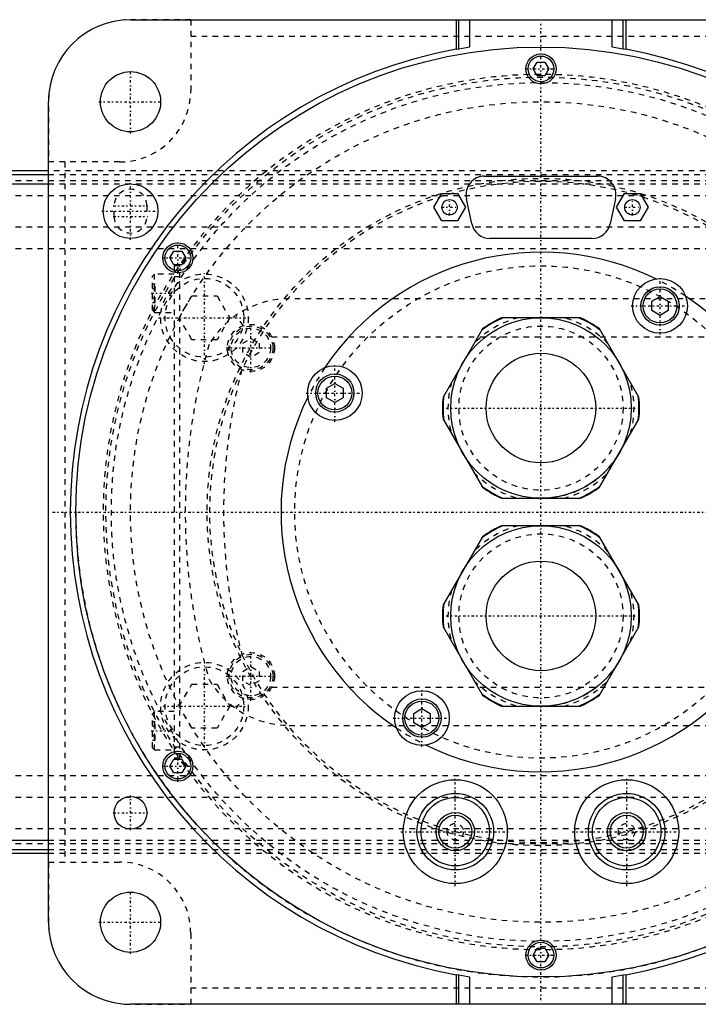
# Model space of a CAD drawing. Extents: x -502 to 139, y -105 to 105.
# Tile 11 of 13: x -95 to 29, y -90 to 90. Entities that reach past the tile are written whole.
import ezdxf

# ---------------------------------------------------------------- set-up
doc = ezdxf.new("R2010")
doc.units = 0
doc.linetypes.add('CENTER', pattern=[1.5, 0.45, -0.5, 0.05, -0.5])
doc.linetypes.add('DASHED', pattern=[2, 1, -1])
for name, color, linetype in [('AM_0', 7, 'CONTINUOUS'), ('AM_3', 7, 'DASHED'), ('AM_7', 7, 'CENTER')]:
    doc.layers.add(name, color=color, linetype=linetype)

msp = doc.modelspace()

# ---------------------------------------------------------------- linework, layer by layer
at = {"layer": 'AM_0', "color": 7, "linetype": 'CONTINUOUS'}
for p, q in [((-75, 90), (75, 90)), ((-15.5, 90), (-15.5, 84.59)), ((-15, 84.68), (-15, 90)), ((-13, 85.01), (-13, 90)), ((13, 85.01), (13, 90)), ((15, 84.68), (15, 90)), ((15.5, 90), (15.5, 84.59)), ((-15.5, 84.59), (-15, 84.68)), ((-15, 84.68), (-13, 85.01)), ((13, 85.01), (15, 84.68)), ((15, 84.68), (15.5, 84.59)), ((-1.44, 81), (-0.72, 82.25)), ((-0.72, 79.75), (-1.44, 81)), ((-0.72, 82.25), (0.72, 82.25)), ((0.72, 82.25), (1.44, 81)), ((1.44, 81), (0.72, 79.75)), ((0.72, 79.75), (-0.72, 79.75)), ((-90, -75), (-90, 75)), ((-90, 62.39), (-240, 62.39)), ((-234.3, 61.72), (-90, 61.72)), ((-10.3, 61.4), (10.3, 61.4)), ((-172.31, 60.02), (-90, 60.02)), ((-19.59, 55.7), (-18.14, 58.2)), ((-18.14, 58.2), (-15.26, 58.2)), ((-15.26, 58.2), (-13.81, 55.7)), ((13.81, 55.7), (15.26, 58.2)), ((15.26, 58.2), (18.14, 58.2)), ((18.14, 58.2), (19.59, 55.7)), ((-12.62, 52.68), (-13.62, 57.28)), ((13.62, 57.28), (12.62, 52.68)), ((-18.14, 53.2), (-19.59, 55.7)), ((-13.81, 55.7), (-15.26, 53.2)), ((15.26, 53.2), (13.81, 55.7)), ((19.59, 55.7), (18.14, 53.2)), ((-15.26, 53.2), (-18.14, 53.2)), ((18.14, 53.2), (15.26, 53.2)), ((9.3, 50), (-9.3, 50)), ((-67.79, 46.46), (-67.07, 47.71)), ((-67.07, 47.71), (-65.63, 47.71)), ((-65.63, 47.71), (-64.91, 46.46)), ((-67.07, 45.21), (-67.79, 46.46)), ((-65.63, 45.21), (-67.07, 45.21)), ((-64.91, 46.46), (-65.63, 45.21)), ((20.25, 38.54), (21.75, 39.4)), ((20.25, 36.81), (20.25, 38.54)), ((21.75, 39.4), (23.25, 38.54)), ((23.25, 38.54), (23.25, 36.81)), ((21.75, 35.94), (20.25, 36.81)), ((23.25, 36.81), (21.75, 35.94)), ((7.19, 35.5), (-7.19, 35.5)), ((-10.69, 33.48), (-17.89, 21.02)), ((17.89, 21.02), (10.69, 33.48)), ((-39.17, 22.62), (-37.67, 23.48)), ((-37.67, 23.48), (-36.17, 22.62)), ((-39.17, 20.88), (-39.17, 22.62)), ((-36.17, 22.62), (-36.17, 20.88)), ((-37.67, 20.02), (-39.17, 20.88)), ((-36.17, 20.88), (-37.67, 20.02)), ((-17.89, 16.98), (-10.69, 4.52)), ((10.69, 4.52), (17.89, 16.98)), ((-7.19, 2.5), (7.19, 2.5)), ((7.19, -2.5), (-7.19, -2.5)), ((-10.69, -4.52), (-17.89, -16.98)), ((17.89, -16.98), (10.69, -4.52)), ((-17.89, -21.02), (-10.69, -33.48)), ((10.69, -33.48), (17.89, -21.02)), ((-23.25, -36.81), (-21.75, -35.94)), ((-21.75, -35.94), (-20.25, -36.81)), ((-7.19, -35.5), (7.19, -35.5)), ((-23.25, -38.54), (-23.25, -36.81)), ((-20.25, -36.81), (-20.25, -38.54)), ((-21.75, -39.4), (-23.25, -38.54)), ((-20.25, -38.54), (-21.75, -39.4)), ((-67.79, -46.46), (-67.07, -45.21)), ((-67.07, -47.71), (-67.79, -46.46)), ((-67.07, -45.21), (-65.63, -45.21)), ((-65.63, -45.21), (-64.91, -46.46)), ((-64.91, -46.46), (-65.63, -47.71)), ((-65.63, -47.71), (-67.07, -47.71)), ((-172.31, -60.02), (-90, -60.02)), ((-240, -62.39), (-90, -62.39)), ((-234.3, -61.72), (-90, -61.72)), ((-1.44, -81), (-0.72, -79.75)), ((-0.72, -82.25), (-1.44, -81)), ((-0.72, -79.75), (0.72, -79.75)), ((0.72, -79.75), (1.44, -81)), ((1.44, -81), (0.72, -82.25)), ((0.72, -82.25), (-0.72, -82.25)), ((-15.5, -84.59), (-15.5, -90)), ((-15, -84.68), (-15.5, -84.59)), ((15.5, -84.59), (15, -84.68)), ((15.5, -84.59), (15.5, -90)), ((-15, -90), (-15, -84.68)), ((-13, -85.01), (-15, -84.68)), ((-13, -90), (-13, -85.01)), ((15, -84.68), (13, -85.01)), ((13, -90), (13, -85.01)), ((15, -90), (15, -84.68)), ((75, -90), (-75, -90))]:
    msp.add_line(p, q, dxfattribs=at)
for centre, radius in [((0, 0), 85), ((0, 81), 2.75), ((0, 81), 2.35), ((-75, 75), 5.5), ((-75, 55), 5), ((-16.7, 55.7), 1.4), ((16.7, 55.7), 1.4), ((-66.35, 46.46), 2.75), ((-66.35, 46.46), 2.35), ((21.75, 37.67), 5), ((21.75, 37.67), 3.5), ((21.75, 37.67), 3.1), ((0, 19), 16.5), ((0, 19), 10.01), ((-37.67, 21.75), 5), ((-37.67, 21.75), 3.5), ((-37.67, 21.75), 3.1), ((0, -19), 16.5), ((0, -19), 10.01), ((-21.75, -37.67), 5), ((-21.75, -37.67), 3.5), ((-21.75, -37.67), 3.1), ((-66.35, -46.46), 2.75), ((-66.35, -46.46), 2.35), ((-15.66, -58.44), 9.5), ((15.66, -58.44), 9.5), ((-75, -55), 3), ((-15.66, -58.44), 7), ((-15.66, -58.44), 6.25), ((15.66, -58.44), 7), ((15.66, -58.44), 6.25), ((-15.66, -58.44), 3.5), ((-15.66, -58.44), 3), ((15.66, -58.44), 3.5), ((15.66, -58.44), 3), ((-75, -75), 5.5), ((0, -81), 2.75), ((0, -81), 2.35)]:
    msp.add_circle(centre, radius, dxfattribs=at)
for centre, radius, start, end in [((-75, 75), 15, 90, 180), ((0, 0), 86, 100.3833, 259.6167), ((0, 0), 86, 280.3833, 79.6167), ((-10.3, 58), 3.4, 90, 192.2648), ((10.3, 58), 3.4, 347.7352, 90), ((-9.3, 53.4), 3.4, 192.2648, 270), ((9.3, 53.4), 3.4, 270, 347.7352), ((0, 0), 47.5, 63.7821, 146.2179), ((0, 0), 47.5, 333.7821, 56.2179), ((0, 19), 17.89, 112.7065, 127.2935), ((0, 19), 18, 113.5565, 126.4435), ((0, 19), 17.89, 52.7065, 67.2935), ((0, 19), 18, 53.5565, 66.4435), ((0, 0), 47.5, 153.7821, 236.2179), ((0, 19), 18, 173.5565, 186.4435), ((0, 19), 17.89, 172.7065, 187.2935), ((0, 19), 17.89, 352.7065, 7.2935), ((0, 19), 18, 353.5565, 6.4435), ((0, 19), 17.89, 232.7065, 247.2935), ((0, 19), 18, 233.5565, 246.4435), ((0, 19), 17.89, 292.7065, 307.2935), ((0, 19), 18, 293.5565, 306.4435), ((0, -19), 17.89, 112.7065, 127.2935), ((0, -19), 18, 113.5565, 126.4435), ((0, -19), 17.89, 52.7065, 67.2935), ((0, -19), 18, 53.5565, 66.4435), ((0, -19), 18, 173.5565, 186.4435), ((0, -19), 17.89, 172.7065, 187.2935), ((0, -19), 17.89, 352.7065, 7.2935), ((0, -19), 18, 353.5565, 6.4435), ((0, 0), 47.5, 243.7821, 326.2179), ((0, -19), 17.89, 232.7065, 247.2935), ((0, -19), 18, 233.5565, 246.4435), ((0, -19), 17.89, 292.7065, 307.2935), ((0, -19), 18, 293.5565, 306.4435), ((-75, -75), 15, 180, 270)]:
    msp.add_arc(centre, radius, start, end, dxfattribs=at)
at = {"layer": 'AM_3', "color": 6, "linetype": 'DASHED'}
for p, q in [((-64, 89.96), (-76.12, 89.96)), ((-64, 89.96), (-64, 77)), ((-64, 87), (64, 87)), ((-89.96, 76.12), (-89.96, 64)), ((-77, 64), (-89.96, 64)), ((-87, 64), (-87, -64)), ((50, 62.39), (-90, 62.39)), ((-90, 61.72), (50, 61.72)), ((-240, 60.6), (50, 60.6)), ((-90, 60.02), (50, 60.02)), ((-240, 57.89), (50, 57.89)), ((-78, 54), (-78, 56)), ((-72, 56), (-72, 54)), ((-240, 52.11), (50, 52.11)), ((-240, 48.19), (50, 48.19)), ((-67, 45), (-67, -45)), ((-66, 45), (-67, 45)), ((-66, -45.21), (-66, 45.21)), ((-70.6, 43.5), (-71, 43.1)), ((-67, 43.5), (-70.6, 43.5)), ((-70.6, 36.5), (-70.6, 43.5)), ((-71, 36.9), (-71, 43.1)), ((-71, 41.73), (-70.5, 41.73)), ((-70.5, 38.27), (-70.5, 41.73)), ((-66, 43), (-67, 43)), ((-71, 40.87), (-70.5, 40.87)), ((-71, 39.13), (-70.5, 39.13)), ((-71, 38.27), (-70.5, 38.27)), ((-66.11, 35.5), (-63.8, 39.5)), ((-63.8, 39.5), (-59.18, 39.5)), ((-59.18, 39.5), (-56.87, 35.5)), ((32, 39), (-46, 39)), ((-71, 36.9), (-70.6, 36.5)), ((-70.6, 36.5), (-67, 36.5)), ((-63.8, 31.5), (-66.11, 35.5)), ((-56.87, 35.5), (-59.18, 31.5)), ((-54.39, 34.07), (-55.72, 35.94)), ((-59.18, 31.5), (-63.8, 31.5)), ((-54.5, 30.87), (-53, 31.73)), ((-54.5, 29.13), (-54.5, 30.87)), ((-53, 31.73), (-51.5, 30.87)), ((-51.5, 30.87), (-51.5, 29.13)), ((-49.19, 32), (35.19, 32)), ((-53, 28.27), (-54.5, 29.13)), ((-51.5, 29.13), (-53, 28.27)), ((-54.5, -29.13), (-53, -28.27)), ((-53, -28.27), (-51.5, -29.13)), ((-54.5, -30.87), (-54.5, -29.13)), ((-51.5, -29.13), (-51.5, -30.87)), ((-66.11, -35.5), (-63.8, -31.5)), ((-63.8, -31.5), (-59.18, -31.5)), ((-59.18, -31.5), (-56.87, -35.5)), ((-53, -31.73), (-54.5, -30.87)), ((-51.5, -30.87), (-53, -31.73)), ((-49.19, -32), (35.19, -32)), ((-55.72, -35.94), (-54.39, -34.07)), ((-63.8, -39.5), (-66.11, -35.5)), ((-56.87, -35.5), (-59.18, -39.5)), ((-70.6, -36.5), (-71, -36.9)), ((-71, -43.1), (-71, -36.9)), ((-67, -36.5), (-70.6, -36.5)), ((-70.6, -43.5), (-70.6, -36.5)), ((-71, -38.27), (-70.5, -38.27)), ((-71, -39.13), (-70.5, -39.13)), ((-70.5, -41.73), (-70.5, -38.27)), ((-59.18, -39.5), (-63.8, -39.5)), ((-46, -39), (32, -39)), ((-71, -40.87), (-70.5, -40.87)), ((-71, -41.73), (-70.5, -41.73)), ((-71, -43.1), (-70.6, -43.5)), ((-66, -43), (-67, -43)), ((-70.6, -43.5), (-67, -43.5)), ((-66, -45), (-67, -45)), ((-240, -48.19), (50, -48.19)), ((-240, -52.11), (50, -52.11)), ((-240, -57.89), (50, -57.89)), ((-240, -60.6), (50, -60.6)), ((-90, -60.02), (50, -60.02)), ((-90, -61.72), (50, -61.72)), ((-90, -62.39), (50, -62.39)), ((-89.96, -64), (-89.96, -76.12)), ((-89.96, -64), (-77, -64)), ((-64, -77), (-64, -89.96)), ((-64, -87), (64, -87)), ((-76.12, -89.96), (-64, -89.96))]:
    msp.add_line(p, q, dxfattribs=at)
for centre, radius in [((0, 0), 79.5), ((0, 0), 78.5), ((0, 0), 75), ((0, 0), 61), ((0, 0), 60.5), ((0, 0), 45), ((-61.49, 35.5), 8), ((-61.49, 35.5), 7.2), ((-53, 30), 4.3), ((-53, 30), 4), ((-53, 30), 3.6), ((0, 19), 15), ((0, -19), 15), ((-53, -30), 4.3), ((-53, -30), 4), ((-53, -30), 3.6), ((-61.49, -35.5), 8), ((-61.49, -35.5), 7.2), ((-15.66, -58.44), 1.5), ((15.66, -58.44), 1.5)]:
    msp.add_circle(centre, radius, dxfattribs=at)
for centre, radius, start, end in [((0, 0), 80, 54.3409, 305.6591), ((-77, 77), 13, 270, 0), ((-75, 56), 3, 0, 180), ((-75, 54), 3, 180, 0), ((0, 0), 47.5, 56.2179, 63.7821), ((-46, 22), 17, 90, 149.5298), ((0, 19), 17, 103.9306, 136.0694), ((0, 19), 17, 43.9306, 76.0694), ((45, 0), 110, 163.8371, 196.1629), ((45, 0), 103, 165.3606, 194.6394), ((0, 0), 47.5, 146.2179, 153.7821), ((0, 19), 17, 163.9306, 196.0694), ((0, 19), 17, 343.9306, 16.0694), ((0, 19), 16.5, 270, 330), ((0, 19), 17, 223.9306, 256.0694), ((0, 19), 17, 283.9306, 316.0694), ((0, 0), 85, 180, 312.1683), ((0, -19), 17, 103.9306, 136.0694), ((0, -19), 17, 43.9306, 76.0694), ((0, -19), 17, 163.9306, 196.0694), ((0, -19), 17, 343.9306, 16.0694), ((0, -19), 16.5, 270, 330), ((-46, -22), 17, 210.4702, 270), ((0, -19), 17, 223.9306, 256.0694), ((0, -19), 17, 283.9306, 316.0694), ((0, 0), 47.5, 236.2179, 243.7821), ((-77, -77), 13, 0, 90)]:
    msp.add_arc(centre, radius, start, end, dxfattribs=at)
at = {"layer": 'AM_7', "color": 4, "linetype": 'CENTER'}
for p, q in [((0, -89.25), (0, 89.25)), ((-2.89, 81), (2.89, 81)), ((-75, 69.22), (-75, 80.78)), ((-80.78, 75), (-69.22, 75)), ((-75, 49.75), (-75, 60.25)), ((-78.15, 56), (-71.85, 56)), ((-16.7, 54.23), (-16.7, 57.17)), ((16.7, 54.23), (16.7, 57.17)), ((-80.25, 55), (-69.75, 55)), ((-18.17, 55.7), (-15.23, 55.7)), ((15.23, 55.7), (18.17, 55.7)), ((-78.15, 54), (-71.85, 54)), ((-66.35, 43.57), (-66.35, 49.35)), ((-69.24, 46.46), (-63.46, 46.46)), ((-61.49, 27.1), (-61.49, 43.9)), ((21.75, 32.42), (21.75, 42.92)), ((-71.2, 40), (-66.8, 40)), ((16.5, 37.67), (27, 37.67)), ((-69.89, 35.5), (-53.09, 35.5)), ((-53, 25.48), (-53, 34.52)), ((-57.52, 30), (-48.48, 30)), ((-37.67, 16.5), (-37.67, 27)), ((-42.92, 21.75), (-32.42, 21.75)), ((-17.32, 19), (17.32, 19)), ((-89.25, 0), (89.25, 0)), ((-17.32, -19), (17.32, -19)), ((-53, -34.52), (-53, -25.48)), ((-61.49, -43.06), (-61.49, -27.94)), ((-57.52, -30), (-48.48, -30)), ((-21.75, -42.92), (-21.75, -32.42)), ((-69.05, -35.5), (-53.93, -35.5)), ((-27, -37.67), (-16.5, -37.67)), ((-71.2, -40), (-66.8, -40)), ((-66.35, -49.35), (-66.35, -43.57)), ((-69.24, -46.46), (-63.46, -46.46)), ((-15.66, -68.41), (-15.66, -48.46)), ((15.66, -68.41), (15.66, -48.46)), ((-75, -58.15), (-75, -51.85)), ((-78.15, -55), (-71.85, -55)), ((-25.63, -58.44), (-5.68, -58.44)), ((5.68, -58.44), (25.63, -58.44)), ((-75, -80.78), (-75, -69.22)), ((-80.78, -75), (-69.22, -75)), ((-2.89, -81), (2.89, -81))]:
    msp.add_line(p, q, dxfattribs=at)

doc.saveas('drawing.dxf')
